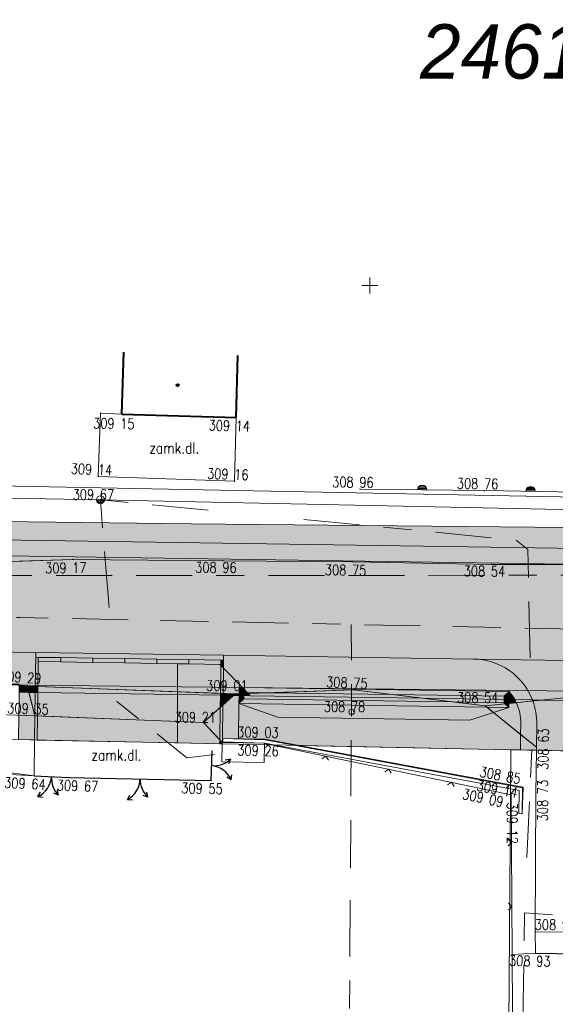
# Model space of a CAD drawing. Header units: metres. Extents: x -457078 to -456448, y -1111280 to -1111132.
# Tile 7 of 35: x -456986 to -456969, y -1111222 to -1111192. Entities that reach past the tile are written whole.
import ezdxf
from ezdxf.enums import TextEntityAlignment as Align

# ---------------------------------------------------------------- set-up
doc = ezdxf.new("R2010")
doc.units = ezdxf.units.M
doc.header["$MEASUREMENT"] = 0
for name, pattern in [('6.1622', [40, 3.5, -3, 7, -3, 3.5, 3.5, -3, 7, -3, 3.5]), ('6.2322', [40, 3.5, -3, 7, -4, 6, -3, 7, -3, 3.5]), ('6.6022', [39, 3.5, -3, 7, -6, -6, 7, -3, 3.5])]:
    doc.linetypes.add(name, pattern=pattern)
doc.layers.get('0').update_dxf_attribs({"lineweight": 13})
for name, color, linetype, lineweight in [('BUDOVY', 7, 'Continuous', 40), ('GEOD - VYSKY', 34, 'Continuous', 0), ('HRANICE', 7, 'Continuous', 13), ('Hranice parcel', 9, 'Continuous', 13), ('HRANICE_VSTUP', 4, 'Continuous', 30), ('IS_CEZ_NN_NADZ', 1, 'Continuous', 0), ('IS_CEZ_NN_PODZ', 1, '6.6022', 0), ('IS_SMVAK_KANAL_SPL_TRASA', 32, '6.2322', 0), ('IS_SMVAK_VODA_TRASA', 5, '6.1622', 0), ('KOMUNIKACE', 7, 'Continuous', 13), ('KOMUNIKACE_CHODNIK', 7, 'Continuous', 13), ('OBJEKTY_BETONOVE_KONSTRUKCE', 7, 'Continuous', 13), ('Parcelní čísla', 9, 'Continuous', 13), ('PRIP_ODHUMUSOVANI', 31, 'Continuous', 0), ('PRIP_ODSTR_DLAZBA', 51, 'Continuous', 0), ('PRIP_ODSTR_STERK_KOM', 9, 'Continuous', 0), ('PRIP_ODSTR_STERK_SJEZDY', 191, 'Continuous', 0), ('SIT', 5, 'Continuous', 13), ('SITE_ELEKTRIKA', 7, 'Continuous', 13), ('SITE_KANALIZACE', 7, 'Continuous', 13), ('SKRYTE_BODY', 7, 'Continuous', 0), ('TEREN', 7, 'Continuous', 13), ('TEXTY_KOMUNIKACE', 7, 'Continuous', 13), ('VYPNOUT HRANY', 7, 'Continuous', 13)]:
    doc.layers.add(name, color=color, linetype=linetype, lineweight=lineweight)
doc.styles.add('ROMANS', font='romans.shx')
doc.styles.add('Style-cs_Italics', font='cs_Italics.shx')

# ---------------------------------------------------------------- blocks, each defined once
blk = doc.blocks.new('SIT')
at = {"color": 0, "linetype": 'ByBlock', "lineweight": -2}
for p, q in [((-1, 0), (1, 0)), ((0, 1), (0, -1))]:
    blk.add_line(p, q, dxfattribs=at)
blk = doc.blocks.new('SAK_PRIP')
at = {"color": 0, "linetype": 'ByBlock', "lineweight": -2}
blk.add_circle((0, 0), 0.35, dxfattribs=at)
blk = doc.blocks.new('SLOUPB')
at = {"color": 0, "linetype": 'ByBlock', "lineweight": -2}
blk.add_line((-0.5, 0), (0.5, 0), dxfattribs=at)
blk.add_circle((0, 0), 0.5, dxfattribs=at)
for radius in [0.35, 0.2]:
    blk.add_arc((0, 0), radius, 180, 0, dxfattribs=at)
blk = doc.blocks.new('BUDOVA_Z')
at = {"color": 0, "linetype": 'ByBlock', "lineweight": -2}
blk.add_circle((0, 0), 0.14, dxfattribs=at)
blk.add_point((0, 0), dxfattribs=at)
blk = doc.blocks.new('PLOTDRAT')
at = {"color": 0, "linetype": 'ByBlock', "lineweight": -2}
for q in [(0.424264, 0.424264), (0.424264, -0.424264)]:
    blk.add_line((0, 0), q, dxfattribs=at)
blk = doc.blocks.new('VJEZD')
at = {"color": 0, "linetype": 'ByBlock', "lineweight": -2}
for p, q in [((1.53, 2.61), (0.89, 2.62)), ((1.53, 2.61), (1.25, 2.04)), ((-1.01, 2.25), (-0.41, 2.06)), ((-1.01, 2.25), (-0.86, 1.63))]:
    blk.add_line(p, q, dxfattribs=at)
for centre, start, end in [((3, 0), 119.4411, 180), ((-3, 0), 0, 48.5493)]:
    blk.add_arc(centre, 3, start, end, dxfattribs=at)
blk = doc.blocks.new('PLOTKOVO')
at = {"color": 0, "linetype": 'ByBlock', "lineweight": -2}
for p, q in [((0.12, -0.59), (0.12, 0.59)), ((0.24, -0.55), (0.24, 0.55)), ((0.36, -0.48), (0.36, 0.48)), ((0.48, -0.36), (0.48, 0.36))]:
    blk.add_line(p, q, dxfattribs=at)
blk.add_arc((0, 0), 0.6, 270, 90, dxfattribs=at)

msp = doc.modelspace()

# ---------------------------------------------------------------- hatches: boundary and pattern name
at = {"layer": 'PRIP_ODHUMUSOVANI', "ltscale": 0.25}
for points in [[(-456967.066, -1111208.227), (-457003.995, -1111207.677), (-457004.798, -1111206.921), (-457004.783, -1111205.904), (-457004.262, -1111205.914), (-457004.281, -1111207.15), (-456980.574, -1111207.433), (-456967.714, -1111207.563), (-456967.702, -1111206.779), (-456967.045, -1111206.789)], [(-456966.744, -1111208.713), (-456968.153, -1111208.71), (-457002.393, -1111208.201), (-457003.578, -1111208.069), (-457003.995, -1111207.677), (-456967.066, -1111208.227), (-456967.045, -1111206.789), (-456966.545, -1111206.796)], [(-456989.939, -1111208.741), (-456994.797, -1111208.74), (-457000.545, -1111208.406), (-457002.393, -1111208.201), (-456968.153, -1111208.71), (-456971.207, -1111208.705), (-456975.531, -1111208.622), (-456979.581, -1111208.589), (-456984.267, -1111208.547)], [(-456985.453, -1111213.428), (-456985.951, -1111213.411), (-456985.944, -1111212.946), (-456985.941, -1111212.696), (-456985.634, -1111212.701)], [(-456985.634, -1111212.701), (-456985.941, -1111212.696), (-456985.937, -1111212.479), (-456985.683, -1111212.504)], [(-456979.08, -1111212.798), (-456979.253, -1111212.796), (-456979.201, -1111212.749), (-456979.079, -1111212.745)], [(-456978.93, -1111212.8), (-456979.08, -1111212.798), (-456979.079, -1111212.745), (-456978.929, -1111212.74)], [(-456978.728, -1111212.804), (-456978.93, -1111212.8), (-456978.929, -1111212.74), (-456978.794, -1111212.735)], [(-456973.351, -1111212.884), (-456978.728, -1111212.804), (-456978.794, -1111212.735), (-456978.128, -1111212.712), (-456974.294, -1111212.77)], [(-456974.294, -1111212.77), (-456978.128, -1111212.712), (-456975.505, -1111212.623)], [(-456979.1, -1111214.148), (-456979.584, -1111214.14), (-456979.6, -1111214.14), (-456979.585, -1111213.095), (-456979.253, -1111212.796), (-456979.08, -1111212.798), (-456979.084, -1111213.048)], [(-456970.301, -1111214.496), (-456970.6, -1111214.49), (-456977.229, -1111214.354), (-456978.263, -1111214.161), (-456979.1, -1111214.148), (-456979.084, -1111213.048), (-456977.879, -1111213.473), (-456971.88, -1111213.563), (-456971.14, -1111213.326), (-456970.294, -1111214.009)], [(-456979.084, -1111213.048), (-456979.08, -1111212.798), (-456978.93, -1111212.8), (-456978.932, -1111212.9)], [(-456971.342, -1111213.163), (-456979.084, -1111213.048), (-456978.932, -1111212.9), (-456972.408, -1111212.998), (-456971.396, -1111213.12)], [(-456971.88, -1111213.563), (-456977.879, -1111213.473), (-456979.084, -1111213.048), (-456971.342, -1111213.163), (-456971.14, -1111213.326)], [(-456972.408, -1111212.998), (-456978.932, -1111212.9), (-456978.93, -1111212.8), (-456978.728, -1111212.804), (-456973.351, -1111212.884)], [(-456979.681, -1111214.178), (-456980.186, -1111213.637), (-456979.666, -1111213.168)], [(-456979.602, -1111214.262), (-456979.681, -1111214.178), (-456979.666, -1111213.168), (-456979.585, -1111213.095), (-456979.6, -1111214.14)], [(-456985.463, -1111214.184), (-456985.963, -1111214.174), (-456985.951, -1111213.411), (-456985.453, -1111213.428)], [(-456969.801, -1111214.507), (-456970.301, -1111214.496), (-456970.294, -1111214.009), (-456969.8, -1111214.407)]]:
    msp.add_hatch(color=256, dxfattribs=at).paths.add_polyline_path(points)
at = {"layer": 'PRIP_ODSTR_DLAZBA', "ltscale": 0.25}
for points in [[(-456985.383, -1111214.186), (-456985.463, -1111214.184), (-456985.451, -1111213.428), (-456985.371, -1111213.431)], [(-456985.463, -1111214.184), (-456985.453, -1111213.428), (-456985.451, -1111213.428)], [(-456980.995, -1111214.276), (-456985.383, -1111214.186), (-456985.371, -1111213.431), (-456980.995, -1111213.605)], [(-456979.683, -1111214.303), (-456980.995, -1111214.276), (-456980.995, -1111213.605), (-456980.186, -1111213.637), (-456979.681, -1111214.178)], [(-456979.603, -1111214.305), (-456979.683, -1111214.303), (-456979.681, -1111214.178), (-456979.602, -1111214.262)]]:
    msp.add_hatch(color=256, dxfattribs=at).paths.add_polyline_path(points)
at = {"layer": 'PRIP_ODSTR_STERK_KOM', "ltscale": 0.25, "extrusion": (0, 0, -1)}
for points in [[(456842.887, -1111210.546, 0.00193), (456850.594, -1111210.461), (456935.562, -1111209.196, 0.000003), (456935.562, -1111209.196), (456947.237, -1111209.022, 0.000003), (456947.237, -1111209.022), (456954.943, -1111208.907), (456961.534, -1111208.809), (456962.704, -1111208.858), (456965.866, -1111208.745), (456966.574, -1111208.734), (456968.153, -1111208.71), (456971.207, -1111208.705), (456975.531, -1111208.622), (456979.581, -1111208.589), (456984.267, -1111208.547), (456989.939, -1111208.741), (456994.797, -1111208.74), (456994.986, -1111211.311), (456985.422, -1111211.454), (456979.561, -1111211.541), (456971.759, -1111211.657), (456961.359, -1111211.812), (456953.33, -1111211.931), (456946.166, -1111212.038), (456943.48, -1111212.078), (456941.72, -1111212.039), (456937.685, -1111212.161), (456929.461, -1111211.995), (456922.528, -1111212.241), (456915.842, -1111212.268), (456908.177, -1111212.481), (456897.701, -1111212.697), (456896.336, -1111212.78), (456889.695, -1111212.879), (456885.163, -1111212.946), (456885.085, -1111212.948), (456873.804, -1111213.115, 0.000002), (456873.804, -1111213.115), (456868.114, -1111213.2), (456857.464, -1111213.359), (456850.638, -1111213.46, -0.006468), (456824.73, -1111213.511), (456823.212, -1111213.494), (456825.032, -1111212.424), (456828.356, -1111210.477), (456830.619, -1111208.714), (456832.607, -1111206.389), (456834.673, -1111202.845), (456834.928, -1111203.276), (456834.913, -1111203.348, 0.422533), (456839.746, -1111210.467), (456840.048, -1111210.672)], [(456985.438, -1111212.513), (456985.424, -1111211.604), (456985.422, -1111211.454), (456994.986, -1111211.311), (456995.033, -1111211.952), (456990.223, -1111212.055), (456986.327, -1111212.44), (456985.937, -1111212.446), (456985.937, -1111212.479), (456985.683, -1111212.504)], [(456970.656, -1111212.674, 0.051578), (456970.479, -1111212.926), (456969.924, -1111212.935, -0.305615), (456971.759, -1111211.657), (456979.561, -1111211.541), (456979.564, -1111211.691), (456979.567, -1111211.938), (456978.974, -1111212.55)], [(456963.016, -1111212.649, 0.246069), (456961.359, -1111211.812), (456971.759, -1111211.657, 0.305613), (456969.924, -1111212.935), (456969.641, -1111212.939), (456966.95, -1111212.661), (456963.224, -1111212.664)], [(456969.924, -1111212.935, 0.004297), (456969.912, -1111212.967), (456969.641, -1111212.939)]]:
    msp.add_hatch(color=256, dxfattribs=at).paths.add_polyline_path(points)
at = {"layer": 'PRIP_ODSTR_STERK_KOM', "ltscale": 0.25}
for points in [[(-456979.564, -1111211.691), (-456979.644, -1111211.69), (-456980.644, -1111211.675), (-456981.643, -1111211.66), (-456982.643, -1111211.645), (-456983.643, -1111211.63), (-456984.643, -1111211.615), (-456985.344, -1111211.605), (-456985.424, -1111211.604), (-456985.422, -1111211.454), (-456979.561, -1111211.541)], [(-456985.358, -1111212.516), (-456985.438, -1111212.513), (-456985.424, -1111211.604), (-456985.344, -1111211.605), (-456985.346, -1111211.74)], [(-456980.995, -1111212.681), (-456985.358, -1111212.516), (-456985.346, -1111211.74), (-456984.645, -1111211.75), (-456983.645, -1111211.765), (-456982.645, -1111211.78), (-456981.646, -1111211.795), (-456980.995, -1111211.805)], [(-456984.645, -1111211.75), (-456985.346, -1111211.74), (-456985.344, -1111211.605), (-456984.643, -1111211.615)], [(-456983.645, -1111211.765), (-456984.645, -1111211.75), (-456984.643, -1111211.615), (-456983.643, -1111211.63)], [(-456982.645, -1111211.78), (-456983.645, -1111211.765), (-456983.643, -1111211.63), (-456982.643, -1111211.645)], [(-456981.646, -1111211.795), (-456982.645, -1111211.78), (-456982.643, -1111211.645), (-456981.643, -1111211.66)], [(-456980.646, -1111211.81), (-456980.995, -1111211.805), (-456981.646, -1111211.795), (-456981.643, -1111211.66), (-456980.644, -1111211.675)], [(-456979.659, -1111212.732), (-456980.995, -1111212.681), (-456980.995, -1111211.805), (-456980.646, -1111211.81), (-456979.678, -1111211.824), (-456979.646, -1111211.857)], [(-456979.646, -1111211.825), (-456979.678, -1111211.824), (-456980.646, -1111211.81), (-456980.644, -1111211.675), (-456979.644, -1111211.69)], [(-456979.646, -1111211.857), (-456979.678, -1111211.824), (-456979.646, -1111211.825)], [(-456979.567, -1111211.938), (-456979.646, -1111211.857), (-456979.646, -1111211.825), (-456979.644, -1111211.69), (-456979.564, -1111211.691)], [(-456979.579, -1111212.735), (-456979.659, -1111212.732), (-456979.646, -1111211.857), (-456979.567, -1111211.938)], [(-456979.201, -1111212.749), (-456979.579, -1111212.735), (-456979.567, -1111211.938), (-456978.974, -1111212.55), (-456979.076, -1111212.548), (-456979.079, -1111212.745)], [(-456979.079, -1111212.745), (-456979.076, -1111212.548), (-456978.929, -1111212.701), (-456978.929, -1111212.74)], [(-456978.826, -1111212.702), (-456978.929, -1111212.701), (-456979.076, -1111212.548), (-456978.974, -1111212.55)], [(-456970.808, -1111212.821), (-456974.294, -1111212.77), (-456975.505, -1111212.623), (-456978.128, -1111212.712), (-456978.826, -1111212.702), (-456978.974, -1111212.55), (-456970.656, -1111212.674)], [(-456978.929, -1111212.74), (-456978.929, -1111212.701), (-456978.826, -1111212.702), (-456978.794, -1111212.735)], [(-456978.794, -1111212.735), (-456978.826, -1111212.702), (-456978.128, -1111212.712)], [(-456970.66, -1111212.924), (-456970.81, -1111212.921), (-456970.808, -1111212.821), (-456970.656, -1111212.674)], [(-456970.479, -1111212.926, 0.051578), (-456970.656, -1111212.674), (-456970.66, -1111212.924)], [(-456970.81, -1111212.921), (-456973.351, -1111212.884), (-456974.294, -1111212.77), (-456970.808, -1111212.821)], [(-456970.811, -1111213.021), (-456972.408, -1111212.998), (-456973.351, -1111212.884), (-456970.81, -1111212.921)], [(-456971.396, -1111213.12), (-456972.408, -1111212.998), (-456970.811, -1111213.021), (-456970.777, -1111213.056)], [(-456970.777, -1111213.056), (-456970.811, -1111213.021), (-456970.81, -1111212.921), (-456970.66, -1111212.924), (-456970.661, -1111213.044)], [(-456970.43, -1111213.02, 0.017609), (-456970.479, -1111212.926), (-456970.66, -1111212.924), (-456970.661, -1111213.044)], [(-456969.912, -1111212.967, 0.004297), (-456969.924, -1111212.935), (-456970.479, -1111212.926, -0.017609), (-456970.43, -1111213.02)]]:
    msp.add_hatch(color=256, dxfattribs=at).paths.add_polyline_path(points)
at = {"layer": 'PRIP_ODSTR_STERK_SJEZDY', "ltscale": 0.25}
for points in [[(-456985.441, -1111212.704), (-456985.634, -1111212.701), (-456985.683, -1111212.504), (-456985.438, -1111212.513)], [(-456985.451, -1111213.428), (-456985.453, -1111213.428), (-456985.634, -1111212.701), (-456985.441, -1111212.704)], [(-456985.371, -1111213.431), (-456985.451, -1111213.428), (-456985.441, -1111212.704), (-456985.361, -1111212.705)], [(-456985.361, -1111212.705), (-456985.441, -1111212.704), (-456985.438, -1111212.513), (-456985.358, -1111212.516)], [(-456980.995, -1111213.605), (-456985.371, -1111213.431), (-456985.361, -1111212.705), (-456980.995, -1111212.77)], [(-456980.995, -1111212.77), (-456985.361, -1111212.705), (-456985.358, -1111212.516), (-456980.995, -1111212.681)], [(-456979.66, -1111212.79), (-456980.995, -1111212.77), (-456980.995, -1111212.681), (-456979.659, -1111212.732)], [(-456979.58, -1111212.791), (-456979.66, -1111212.79), (-456979.659, -1111212.732), (-456979.579, -1111212.735)], [(-456979.253, -1111212.796), (-456979.58, -1111212.791), (-456979.579, -1111212.735), (-456979.201, -1111212.749)], [(-456963.533, -1111213.03), (-456969.641, -1111212.939), (-456966.95, -1111212.661), (-456963.224, -1111212.664)], [(-456980.186, -1111213.637), (-456980.995, -1111213.605), (-456980.995, -1111212.77), (-456979.66, -1111212.79), (-456979.666, -1111213.168)], [(-456979.666, -1111213.168), (-456979.66, -1111212.79), (-456979.58, -1111212.791), (-456979.585, -1111213.095)], [(-456979.585, -1111213.095), (-456979.58, -1111212.791), (-456979.253, -1111212.796)], [(-456970.663, -1111213.174), (-456971.342, -1111213.163), (-456971.396, -1111213.12), (-456970.777, -1111213.056)], [(-456970.289, -1111213.679, 0.11378), (-456970.43, -1111213.02), (-456970.661, -1111213.044), (-456970.663, -1111213.174), (-456971.14, -1111213.326), (-456970.294, -1111214.009)], [(-456970.663, -1111213.174), (-456970.777, -1111213.056), (-456970.661, -1111213.044)], [(-456969.789, -1111213.687, 0.09206), (-456969.912, -1111212.967), (-456970.43, -1111213.02, -0.11378), (-456970.289, -1111213.679), (-456970.294, -1111214.009), (-456969.8, -1111214.407)], [(-456971.14, -1111213.326), (-456971.342, -1111213.163), (-456970.663, -1111213.174)]]:
    msp.add_hatch(color=256, dxfattribs=at).paths.add_polyline_path(points)
at = {"layer": 'PRIP_ODSTR_STERK_SJEZDY', "ltscale": 0.25, "extrusion": (0, 0, -1)}
msp.add_hatch(color=256, dxfattribs=at).paths.add_polyline_path([(456969.912, -1111212.967, 0.09206), (456969.789, -1111213.687), (456969.8, -1111214.407), (456969.801, -1111214.507), (456964.6, -1111214.62), (456963.401, -1111214.645), (456964.272, -1111213.905), (456963.533, -1111213.03), (456969.641, -1111212.939)])

# ---------------------------------------------------------------- linework, layer by layer
at = {"layer": 'BUDOVY', "ltscale": 0.25}
for p, q in [((-456982.734, -1111204.012), (-456982.675, -1111202.074)), ((-456979.174, -1111204.121), (-456979.115, -1111202.183)), ((-456982.734, -1111204.012), (-456979.174, -1111204.121))]:
    msp.add_line(p, q, dxfattribs=at)
at = {"layer": 'HRANICE', "ltscale": 0.25}
for p, q in [((-456975.31, -1111206.354), (-456971.422, -1111206.401)), ((-456971.422, -1111206.401), (-456966.544, -1111206.475)), ((-456978.286, -1111214.288), (-456978.229, -1111214.303)), ((-456978.229, -1111214.303), (-456970.591, -1111215.895)), ((-456990.719, -1111215.054), (-456985.477, -1111215.299)), ((-456970.591, -1111215.895), (-456970.56, -1111220.879)), ((-456970.56, -1111220.879), (-456969.83, -1111220.839)), ((-456970.56, -1111220.879), (-456970.552, -1111222.683))]:
    msp.add_line(p, q, dxfattribs=at)
at = {"layer": 'Hranice parcel', "ltscale": 0.25}
for p, q in [((-456995.18, -1111206.09), (-456945.18, -1111207.05)), ((-457075.5, -1111211.468), (-456837.84, -1111214.13)), ((-457005.61, -1111213.77), (-456970.6, -1111214.49)), ((-456970.99, -1111266.38), (-456970.6, -1111214.49)), ((-456970.6, -1111214.49), (-456964.6, -1111214.62))]:
    msp.add_line(p, q, dxfattribs=at)
at = {"layer": 'HRANICE_VSTUP', "ltscale": 0.25}
for p, q in [((-456979.947, -1111215.445), (-456979.922, -1111214.525)), ((-456985.477, -1111215.299), (-456984.389, -1111215.353)), ((-456984.389, -1111215.353), (-456979.947, -1111215.445)), ((-456969.83, -1111220.839), (-456966.756, -1111220.896))]:
    msp.add_line(p, q, dxfattribs=at)
at = {"layer": 'IS_CEZ_NN_NADZ', "ltscale": 0.25}
for points in [[(-456983.405, -1111206.686), (-457019.851, -1111206.021)], [(-456947.682, -1111207.441), (-456983.405, -1111206.686)]]:
    msp.add_lwpolyline(points, dxfattribs=at)
at = {"layer": 'IS_CEZ_NN_PODZ', "ltscale": 0.25}
for points in [[(-456983.405, -1111206.686), (-456982.9, -1111212.97), (-456980.71, -1111214.74), (-456979.13, -1111214.56)], [(-456983.405, -1111206.686), (-456970.437, -1111207.945), (-456970.064, -1111208.241), (-456969.943, -1111214.486), (-456970.173, -1111219.58)], [(-456970.173, -1111219.58), (-456970.331, -1111230.658), (-456970.552, -1111248.191), (-456970.698, -1111260.65), (-456970.593, -1111261.382)], [(-456970.173, -1111219.58), (-456965.167, -1111219.934), (-456964.458, -1111219.954)]]:
    msp.add_lwpolyline(points, dxfattribs=at)
at = {"layer": 'IS_SMVAK_KANAL_SPL_TRASA', "ltscale": 0.25}
for p, q in [((-457036.01, -1111209.02), (-456985.91, -1111210.36)), ((-456985.91, -1111210.36), (-456936.28, -1111211.41)), ((-456975.57, -1111213.32), (-456975.579, -1111210.579))]:
    msp.add_line(p, q, dxfattribs=at)
msp.add_lwpolyline([(-456980.937, -1111231.629), (-456975.697, -1111231.69), (-456975.57, -1111213.32)], dxfattribs=at)
at = {"layer": 'IS_SMVAK_VODA_TRASA', "ltscale": 0.25}
msp.add_lwpolyline([(-456950.664, -1111209.056), (-456951.54, -1111209.03), (-456994.26, -1111209.06), (-457021.48, -1111207.69), (-457051.51, -1111207.08), (-457075.5, -1111206.603)], dxfattribs=at)
at = {"layer": 'KOMUNIKACE', "ltscale": 0.25}
for p, q in [((-456969.816, -1111215.855), (-456969.801, -1111214.507)), ((-456969.801, -1111214.507), (-456969.8, -1111214.407)), ((-456969.816, -1111215.855), (-456969.839, -1111220.173)), ((-456969.839, -1111220.173), (-456966.478, -1111220.193))]:
    msp.add_line(p, q, dxfattribs=at)
at = {"layer": 'KOMUNIKACE_CHODNIK', "ltscale": 0.25}
for p, q in [((-456983.4, -1111203.98), (-456983.478, -1111205.958)), ((-456983.4, -1111203.98), (-456982.734, -1111204.012)), ((-456979.219, -1111206.109), (-456979.174, -1111204.121)), ((-456983.478, -1111205.958), (-456979.219, -1111206.109)), ((-456985.463, -1111214.184), (-456985.453, -1111213.428)), ((-456985.477, -1111215.299), (-456985.463, -1111214.184)), ((-456969.839, -1111220.173), (-456969.83, -1111220.839))]:
    msp.add_line(p, q, dxfattribs=at)
at = {"layer": 'OBJEKTY_BETONOVE_KONSTRUKCE', "ltscale": 0.25}
for p, q in [((-456979.603, -1111214.305), (-456979.602, -1111214.262)), ((-456979.602, -1111214.262), (-456978.286, -1111214.288)), ((-456979.584, -1111214.14), (-456979.587, -1111214.24)), ((-456979.587, -1111214.24), (-456978.279, -1111214.28)), ((-456979.584, -1111214.14), (-456978.268, -1111214.18)), ((-456978.279, -1111214.28), (-456970.334, -1111215.765)), ((-456978.268, -1111214.18), (-456970.232, -1111215.682)), ((-456979.614, -1111214.862), (-456979.603, -1111214.305)), ((-456978.286, -1111214.288), (-456978.298, -1111214.888)), ((-456979.614, -1111214.862), (-456978.298, -1111214.888)), ((-456970.334, -1111215.765), (-456970.348, -1111216.485)), ((-456970.232, -1111215.682), (-456970.248, -1111216.487)), ((-456970.348, -1111216.485), (-456970.248, -1111216.487))]:
    msp.add_line(p, q, dxfattribs=at)
at = {"layer": 'PRIP_ODHUMUSOVANI', "ltscale": 0.25, "flags": 128}
for points in [[(-457003.995, -1111207.677), (-456967.066, -1111208.227), (-456967.045, -1111206.789), (-456967.702, -1111206.779), (-456967.714, -1111207.563), (-456980.574, -1111207.433), (-457004.281, -1111207.15), (-457004.262, -1111205.914), (-457004.783, -1111205.904), (-457004.798, -1111206.921)], [(-457002.393, -1111208.201), (-456968.153, -1111208.71), (-456966.744, -1111208.713), (-456966.545, -1111206.796), (-456967.045, -1111206.789), (-456967.066, -1111208.227), (-457003.995, -1111207.677), (-457003.578, -1111208.069)], [(-456971.207, -1111208.705), (-456968.153, -1111208.71), (-457002.393, -1111208.201), (-457000.545, -1111208.406), (-456994.797, -1111208.74), (-456989.939, -1111208.741), (-456984.267, -1111208.547), (-456979.581, -1111208.589), (-456975.531, -1111208.622)], [(-456985.453, -1111213.428), (-456985.634, -1111212.701), (-456985.941, -1111212.696), (-456985.944, -1111212.946), (-456985.951, -1111213.411)], [(-456985.941, -1111212.696), (-456985.634, -1111212.701), (-456985.683, -1111212.504), (-456985.937, -1111212.479)], [(-456979.201, -1111212.749), (-456979.253, -1111212.796), (-456979.08, -1111212.798), (-456979.079, -1111212.745)], [(-456979.079, -1111212.745), (-456979.08, -1111212.798), (-456978.93, -1111212.8), (-456978.929, -1111212.74)], [(-456978.93, -1111212.8), (-456978.728, -1111212.804), (-456978.794, -1111212.735), (-456978.929, -1111212.74)], [(-456974.294, -1111212.77), (-456978.128, -1111212.712), (-456978.794, -1111212.735), (-456978.728, -1111212.804), (-456973.351, -1111212.884)], [(-456974.294, -1111212.77), (-456975.505, -1111212.623), (-456978.128, -1111212.712)], [(-456979.585, -1111213.095), (-456979.6, -1111214.14), (-456979.584, -1111214.14), (-456979.1, -1111214.148), (-456979.084, -1111213.048), (-456979.08, -1111212.798), (-456979.253, -1111212.796)], [(-456978.263, -1111214.161), (-456977.229, -1111214.354), (-456970.6, -1111214.49), (-456970.301, -1111214.496), (-456970.294, -1111214.009), (-456971.14, -1111213.326), (-456971.88, -1111213.563), (-456977.879, -1111213.473), (-456979.084, -1111213.048), (-456979.1, -1111214.148)], [(-456979.08, -1111212.798), (-456979.084, -1111213.048), (-456978.932, -1111212.9), (-456978.93, -1111212.8)], [(-456978.932, -1111212.9), (-456979.084, -1111213.048), (-456971.342, -1111213.163), (-456971.396, -1111213.12), (-456972.408, -1111212.998)], [(-456979.084, -1111213.048), (-456977.879, -1111213.473), (-456971.88, -1111213.563), (-456971.14, -1111213.326), (-456971.342, -1111213.163)], [(-456978.728, -1111212.804), (-456978.93, -1111212.8), (-456978.932, -1111212.9), (-456972.408, -1111212.998), (-456973.351, -1111212.884)], [(-456979.666, -1111213.168), (-456980.186, -1111213.637), (-456979.681, -1111214.178)], [(-456979.602, -1111214.262), (-456979.6, -1111214.14), (-456979.585, -1111213.095), (-456979.666, -1111213.168), (-456979.681, -1111214.178)], [(-456985.963, -1111214.174), (-456985.463, -1111214.184), (-456985.453, -1111213.428), (-456985.951, -1111213.411)], [(-456970.301, -1111214.496), (-456969.801, -1111214.507), (-456969.8, -1111214.407), (-456970.294, -1111214.009)]]:
    msp.add_lwpolyline(points, close=True, dxfattribs=at)
at = {"layer": 'PRIP_ODSTR_DLAZBA', "ltscale": 0.25, "flags": 128}
for points in [[(-456985.451, -1111213.428), (-456985.463, -1111214.184), (-456985.383, -1111214.186), (-456985.371, -1111213.431)], [(-456985.463, -1111214.184), (-456985.451, -1111213.428), (-456985.453, -1111213.428)], [(-456985.371, -1111213.431), (-456985.383, -1111214.186), (-456980.995, -1111214.276), (-456980.995, -1111213.605)], [(-456980.186, -1111213.637), (-456980.995, -1111213.605), (-456980.995, -1111214.276), (-456979.683, -1111214.303), (-456979.681, -1111214.178)], [(-456979.603, -1111214.305), (-456979.602, -1111214.262), (-456979.681, -1111214.178), (-456979.683, -1111214.303)]]:
    msp.add_lwpolyline(points, close=True, dxfattribs=at)
at = {"layer": 'PRIP_ODSTR_STERK_KOM', "ltscale": 0.25, "flags": 128}
msp.add_lwpolyline([(-456947.237, -1111209.022), (-456954.943, -1111208.907), (-456961.534, -1111208.809), (-456962.704, -1111208.858), (-456965.866, -1111208.745), (-456966.574, -1111208.734), (-456968.153, -1111208.71), (-456971.207, -1111208.705), (-456975.531, -1111208.622), (-456979.581, -1111208.589), (-456984.267, -1111208.547), (-456989.939, -1111208.741), (-456994.797, -1111208.74), (-456994.986, -1111211.311), (-456985.422, -1111211.454), (-456979.561, -1111211.541), (-456971.759, -1111211.657), (-456961.359, -1111211.812), (-456953.33, -1111211.931), (-456946.166, -1111212.038)], dxfattribs=at)
for points in [[(-456995.033, -1111211.952), (-456990.223, -1111212.055), (-456986.327, -1111212.44), (-456985.937, -1111212.446), (-456985.937, -1111212.479), (-456985.683, -1111212.504), (-456985.438, -1111212.513), (-456985.424, -1111211.604), (-456985.422, -1111211.454), (-456994.986, -1111211.311)], [(-456979.564, -1111211.691), (-456979.561, -1111211.541), (-456985.422, -1111211.454), (-456985.424, -1111211.604), (-456985.344, -1111211.605), (-456984.643, -1111211.615), (-456983.643, -1111211.63), (-456982.643, -1111211.645), (-456981.643, -1111211.66), (-456980.644, -1111211.675), (-456979.644, -1111211.69)], [(-456985.358, -1111212.516), (-456985.346, -1111211.74), (-456985.344, -1111211.605), (-456985.424, -1111211.604), (-456985.438, -1111212.513)], [(-456980.995, -1111212.681), (-456980.995, -1111211.805), (-456981.646, -1111211.795), (-456982.645, -1111211.78), (-456983.645, -1111211.765), (-456984.645, -1111211.75), (-456985.346, -1111211.74), (-456985.358, -1111212.516)], [(-456984.643, -1111211.615), (-456985.344, -1111211.605), (-456985.346, -1111211.74), (-456984.645, -1111211.75)], [(-456983.645, -1111211.765), (-456983.643, -1111211.63), (-456984.643, -1111211.615), (-456984.645, -1111211.75)], [(-456982.645, -1111211.78), (-456982.643, -1111211.645), (-456983.643, -1111211.63), (-456983.645, -1111211.765)], [(-456981.646, -1111211.795), (-456981.643, -1111211.66), (-456982.643, -1111211.645), (-456982.645, -1111211.78)], [(-456980.646, -1111211.81), (-456980.644, -1111211.675), (-456981.643, -1111211.66), (-456981.646, -1111211.795), (-456980.995, -1111211.805)], [(-456979.659, -1111212.732), (-456979.646, -1111211.857), (-456979.678, -1111211.824), (-456980.646, -1111211.81), (-456980.995, -1111211.805), (-456980.995, -1111212.681)], [(-456979.646, -1111211.825), (-456979.644, -1111211.69), (-456980.644, -1111211.675), (-456980.646, -1111211.81), (-456979.678, -1111211.824)], [(-456979.646, -1111211.825), (-456979.678, -1111211.824), (-456979.646, -1111211.857)], [(-456979.567, -1111211.938), (-456979.564, -1111211.691), (-456979.644, -1111211.69), (-456979.646, -1111211.825), (-456979.646, -1111211.857)], [(-456979.579, -1111212.735), (-456979.567, -1111211.938), (-456979.646, -1111211.857), (-456979.659, -1111212.732)], [(-456979.201, -1111212.749), (-456979.079, -1111212.745), (-456979.076, -1111212.548), (-456978.974, -1111212.55), (-456979.567, -1111211.938), (-456979.579, -1111212.735)], [(-456978.929, -1111212.74), (-456978.929, -1111212.701), (-456979.076, -1111212.548), (-456979.079, -1111212.745)], [(-456978.974, -1111212.55), (-456979.076, -1111212.548), (-456978.929, -1111212.701), (-456978.826, -1111212.702)], [(-456975.505, -1111212.623), (-456974.294, -1111212.77), (-456970.808, -1111212.821), (-456970.656, -1111212.674), (-456978.974, -1111212.55), (-456978.826, -1111212.702), (-456978.128, -1111212.712)], [(-456978.794, -1111212.735), (-456978.826, -1111212.702), (-456978.929, -1111212.701), (-456978.929, -1111212.74)], [(-456978.128, -1111212.712), (-456978.826, -1111212.702), (-456978.794, -1111212.735)], [(-456970.66, -1111212.924), (-456970.656, -1111212.674), (-456970.808, -1111212.821), (-456970.81, -1111212.921)], [(-456973.351, -1111212.884), (-456970.81, -1111212.921), (-456970.808, -1111212.821), (-456974.294, -1111212.77)], [(-456972.408, -1111212.998), (-456970.811, -1111213.021), (-456970.81, -1111212.921), (-456973.351, -1111212.884)], [(-456971.396, -1111213.12), (-456970.777, -1111213.056), (-456970.811, -1111213.021), (-456972.408, -1111212.998)], [(-456970.661, -1111213.044), (-456970.66, -1111212.924), (-456970.81, -1111212.921), (-456970.811, -1111213.021), (-456970.777, -1111213.056)]]:
    msp.add_lwpolyline(points, close=True, dxfattribs=at)
for points in [[(-456970.656, -1111212.674, -0.051578), (-456970.479, -1111212.926), (-456969.924, -1111212.935, 0.305615), (-456971.759, -1111211.657), (-456979.561, -1111211.541), (-456979.564, -1111211.691), (-456979.567, -1111211.938), (-456978.974, -1111212.55)], [(-456963.016, -1111212.649, -0.246069), (-456961.359, -1111211.812), (-456971.759, -1111211.657, -0.305613), (-456969.924, -1111212.935), (-456969.641, -1111212.939), (-456966.95, -1111212.661), (-456963.224, -1111212.664)], [(-456970.479, -1111212.926, 0.051578), (-456970.656, -1111212.674), (-456970.66, -1111212.924)], [(-456970.43, -1111213.02, 0.017609), (-456970.479, -1111212.926), (-456970.66, -1111212.924), (-456970.661, -1111213.044)], [(-456969.912, -1111212.967, 0.004297), (-456969.924, -1111212.935), (-456970.479, -1111212.926, -0.017609), (-456970.43, -1111213.02)], [(-456969.924, -1111212.935, -0.004297), (-456969.912, -1111212.967), (-456969.641, -1111212.939)]]:
    msp.add_lwpolyline(points, format="xyb", close=True, dxfattribs=at)
at = {"layer": 'PRIP_ODSTR_STERK_SJEZDY', "ltscale": 0.25, "flags": 128}
for points in [[(-456985.441, -1111212.704), (-456985.438, -1111212.513), (-456985.683, -1111212.504), (-456985.634, -1111212.701)], [(-456985.453, -1111213.428), (-456985.451, -1111213.428), (-456985.441, -1111212.704), (-456985.634, -1111212.701)], [(-456985.371, -1111213.431), (-456985.361, -1111212.705), (-456985.441, -1111212.704), (-456985.451, -1111213.428)], [(-456985.361, -1111212.705), (-456985.358, -1111212.516), (-456985.438, -1111212.513), (-456985.441, -1111212.704)], [(-456980.995, -1111213.605), (-456980.995, -1111212.77), (-456985.361, -1111212.705), (-456985.371, -1111213.431)], [(-456980.995, -1111212.77), (-456980.995, -1111212.681), (-456985.358, -1111212.516), (-456985.361, -1111212.705)], [(-456980.995, -1111212.77), (-456979.66, -1111212.79), (-456979.659, -1111212.732), (-456980.995, -1111212.681)], [(-456979.659, -1111212.732), (-456979.66, -1111212.79), (-456979.58, -1111212.791), (-456979.579, -1111212.735)], [(-456979.201, -1111212.749), (-456979.579, -1111212.735), (-456979.58, -1111212.791), (-456979.253, -1111212.796)], [(-456963.224, -1111212.664), (-456966.95, -1111212.661), (-456969.641, -1111212.939), (-456963.533, -1111213.03)], [(-456980.186, -1111213.637), (-456979.666, -1111213.168), (-456979.66, -1111212.79), (-456980.995, -1111212.77), (-456980.995, -1111213.605)], [(-456979.585, -1111213.095), (-456979.58, -1111212.791), (-456979.66, -1111212.79), (-456979.666, -1111213.168)], [(-456979.253, -1111212.796), (-456979.58, -1111212.791), (-456979.585, -1111213.095)], [(-456971.342, -1111213.163), (-456970.663, -1111213.174), (-456970.777, -1111213.056), (-456971.396, -1111213.12)], [(-456970.777, -1111213.056), (-456970.663, -1111213.174), (-456970.661, -1111213.044)], [(-456971.14, -1111213.326), (-456970.663, -1111213.174), (-456971.342, -1111213.163)]]:
    msp.add_lwpolyline(points, close=True, dxfattribs=at)
for points in [[(-456970.289, -1111213.679, 0.11378), (-456970.43, -1111213.02), (-456970.661, -1111213.044), (-456970.663, -1111213.174), (-456971.14, -1111213.326), (-456970.294, -1111214.009)], [(-456969.789, -1111213.687, 0.09206), (-456969.912, -1111212.967), (-456970.43, -1111213.02, -0.11378), (-456970.289, -1111213.679), (-456970.294, -1111214.009), (-456969.8, -1111214.407)], [(-456969.912, -1111212.967, -0.09206), (-456969.789, -1111213.687), (-456969.8, -1111214.407), (-456969.801, -1111214.507), (-456964.6, -1111214.62), (-456963.401, -1111214.645), (-456964.272, -1111213.905), (-456963.533, -1111213.03), (-456969.641, -1111212.939)]]:
    msp.add_lwpolyline(points, format="xyb", close=True, dxfattribs=at)
at = {"layer": 'SKRYTE_BODY', "ltscale": 0.25}
for p in [(-456983.4, -1111203.98), (-456983.4, -1111203.98), (-456982.734, -1111204.012), (-456982.734, -1111204.012), (-456979.174, -1111204.121), (-456979.174, -1111204.121), (-456983.478, -1111205.958), (-456979.219, -1111206.109), (-456979.219, -1111206.109), (-456975.31, -1111206.354), (-456971.422, -1111206.401), (-456983.405, -1111206.686), (-456983.405, -1111206.686), (-456984.267, -1111208.547), (-456979.581, -1111208.589), (-456975.531, -1111208.622), (-456971.207, -1111208.705), (-456985.683, -1111212.504), (-456985.683, -1111212.504), (-456979.201, -1111212.749), (-456979.201, -1111212.749), (-456975.505, -1111212.623), (-456971.396, -1111213.12), (-456971.396, -1111213.12), (-456985.453, -1111213.428), (-456985.453, -1111213.428), (-456985.453, -1111213.428), (-456985.453, -1111213.428), (-456980.186, -1111213.637), (-456980.186, -1111213.637), (-456980.186, -1111213.637), (-456979.602, -1111214.262), (-456979.602, -1111214.262), (-456979.584, -1111214.14), (-456979.584, -1111214.14), (-456978.268, -1111214.18), (-456978.268, -1111214.18), (-456978.263, -1111214.161), (-456978.263, -1111214.161), (-456979.922, -1111214.525), (-456978.286, -1111214.288), (-456978.286, -1111214.288), (-456978.229, -1111214.303), (-456978.229, -1111214.303), (-456969.8, -1111214.407), (-456969.8, -1111214.407), (-456985.477, -1111215.299), (-456985.477, -1111215.299), (-456985.477, -1111215.299), (-456984.389, -1111215.353), (-456979.947, -1111215.445), (-456970.232, -1111215.682), (-456970.216, -1111215.661), (-456970.216, -1111215.661), (-456970.591, -1111215.895), (-456970.591, -1111215.895), (-456969.816, -1111215.855), (-456969.816, -1111215.855), (-456970.248, -1111216.487), (-456970.248, -1111216.487), (-456969.839, -1111220.173), (-456969.839, -1111220.173), (-456970.56, -1111220.879), (-456969.83, -1111220.839), (-456969.83, -1111220.839)]:
    msp.add_point(p, dxfattribs=at)
at = {"layer": 'TEREN', "ltscale": 0.25}
for p, q in [((-456979.584, -1111214.14), (-456978.263, -1111214.161)), ((-456978.263, -1111214.161), (-456970.216, -1111215.661)), ((-456990.71, -1111214.633), (-456985.477, -1111215.299)), ((-456970.248, -1111216.487), (-456970.216, -1111215.661))]:
    msp.add_line(p, q, dxfattribs=at)
at = {"layer": 'VYPNOUT HRANY', "ltscale": 0.25}
for p, q in [((-456989.939, -1111208.741), (-456984.267, -1111208.547)), ((-456984.267, -1111208.547), (-456979.581, -1111208.589)), ((-456979.581, -1111208.589), (-456975.531, -1111208.622)), ((-456975.531, -1111208.622), (-456971.207, -1111208.705)), ((-456971.207, -1111208.705), (-456966.744, -1111208.713)), ((-456990.223, -1111212.055), (-456985.683, -1111212.504)), ((-456985.683, -1111212.504), (-456979.201, -1111212.749)), ((-456985.683, -1111212.504), (-456985.453, -1111213.428)), ((-456980.186, -1111213.637), (-456979.201, -1111212.749)), ((-456979.201, -1111212.749), (-456975.505, -1111212.623)), ((-456975.505, -1111212.623), (-456971.396, -1111213.12)), ((-456971.396, -1111213.12), (-456966.95, -1111212.661)), ((-456990.394, -1111213.263), (-456985.453, -1111213.428)), ((-456971.396, -1111213.12), (-456969.8, -1111214.407)), ((-456985.453, -1111213.428), (-456980.186, -1111213.637)), ((-456980.186, -1111213.637), (-456979.602, -1111214.262))]:
    msp.add_line(p, q, dxfattribs=at)

# ---------------------------------------------------------------- block references
at = {"layer": 'BUDOVY', "ltscale": 0.25, "xscale": 0.25, "yscale": 0.25, "zscale": 0.25}
msp.add_blockref('BUDOVA_Z', (-456980.991, -1111203.109), dxfattribs=at)
at = {"layer": 'HRANICE', "ltscale": 0.25, "xscale": 0.25, "yscale": 0.25, "zscale": 0.25}
for name, p, rotation in [('PLOTKOVO', (-456973.366, -1111206.377), 89.30741500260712), ('PLOTKOVO', (-456969.983, -1111206.423), 89.13088099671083), ('PLOTDRAT', (-456976.368, -1111214.691), 258.2263191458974), ('PLOTDRAT', (-456974.41, -1111215.099), 258.2263191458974), ('PLOTDRAT', (-456972.452, -1111215.507), 258.2263191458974), ('PLOTDRAT', (-456970.582, -1111217.387), 180.3563696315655), ('PLOTDRAT', (-456970.569, -1111219.387), 180.3563696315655)]:
    msp.add_blockref(name, p, dxfattribs=dict(at, rotation=rotation))
at = {"layer": 'HRANICE_VSTUP', "ltscale": 0.25, "xscale": 0.25, "yscale": 0.25, "zscale": 0.25}
for p, rotation in [((-456979.934, -1111214.985), 264.3872027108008), ((-456984.933, -1111215.326), 176.4441169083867), ((-456982.168, -1111215.399), 179.0880333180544)]:
    msp.add_blockref('VJEZD', p, dxfattribs=dict(at, rotation=rotation))
at = {"layer": 'SIT', "ltscale": 0.25, "xscale": 0.25, "yscale": 0.25, "zscale": 0.25}
msp.add_blockref('SIT', (-456975, -1111200), dxfattribs=at)
at = {"layer": 'SITE_ELEKTRIKA', "ltscale": 0.25, "xscale": 0.25, "yscale": 0.25, "zscale": 0.25}
msp.add_blockref('SLOUPB', (-456983.405, -1111206.686), dxfattribs=at)
msp.add_blockref('SLOUPB', (-456983.405, -1111206.686), dxfattribs=at)
at = {"layer": 'SITE_KANALIZACE', "ltscale": 0.25, "xscale": 0.25, "yscale": 0.25, "zscale": 0.25}
msp.add_blockref('SAK_PRIP', (-456975.568, -1111213.31), dxfattribs=at)

# ---------------------------------------------------------------- texts
at = {"layer": 'GEOD - VYSKY', "style": 'ROMANS', "width": 0.8}
for s, rotation, p in [('309 15 ', 358.9081, (-456982.899, -1111204.471)), ('309 14 ', 358.2463, (-456979.296, -1111204.542)), ('309 14 ', 357.9695, (-456983.6, -1111205.904)), ('309 16 ', 357.9695, (-456979.347, -1111206.054)), ('308 96 ', 359.3074, (-456975.439, -1111206.302)), ('308 76 ', 359.2191, (-456971.551, -1111206.349)), ('309 17 ', 0.7227, (-456984.392, -1111208.974)), ('308 96 ', 359.5098, (-456979.714, -1111208.963)), ('308 75 ', 359.2167, (-456975.667, -1111209.045)), ('308 54 ', 359.3988, (-456971.335, -1111209.079)), ('309 29 ', 356.0937, (-456985.812, -1111212.395)), ('309 01 ', 359.894, (-456979.368, -1111212.649)), ('308 75 ', 357.5279, (-456975.633, -1111212.567)), ('309 35 ', 358.0874, (-456985.581, -1111213.374)), ('309 03 ', 359.0892, (-456978.402, -1111214.108)), ('308 63 ', 89.3669, (-456969.423, -1111214.38)), ('309 26 ', 358.8682, (-456978.401, -1111214.682)), ('308 85 ', 349.441, (-456970.873, -1111215.463)), ('309 64 ', 357.1586, (-456985.679, -1111215.713)), ('309 67 ', 357.9861, (-456984.035, -1111215.781)), ('309 14 ', 349.4131, (-456970.965, -1111215.895)), ('308 73 ', 89.6948, (-456969.442, -1111215.987)), ('309 55 ', 358.8135, (-456980.149, -1111215.863)), ('309 09 ', 348.2263, (-456971.415, -1111216.172)), ('309 12 ', 270.3564, (-456970.717, -1111216.874)), ('308 91 ', 359.6591, (-456969.118, -1111220.114)), ('308 93 ', 358.9377, (-456969.921, -1111221.248))]:
    msp.add_text(s, height=0.325, rotation=rotation, dxfattribs=at).set_placement(p, align=Align.CENTER)
for s, p in [('309 67 ', (-456983.535, -1111206.686)), ('308 54 ', (-456971.542, -1111213.023)), ('308 78 ', (-456975.698, -1111213.31)), ('309 21 ', (-456980.353, -1111213.637))]:
    msp.add_text(s, height=0.325, dxfattribs=at).set_placement(p, align=Align.CENTER)
at = {"layer": 'Parcelní čísla', "style": 'Style-cs_Italics'}
msp.add_text('2461/18', height=1.7, dxfattribs=at).set_placement((-456973.43, -1111193.54))
at = {"layer": 'TEXTY_KOMUNIKACE', "style": 'ROMANS', "width": 0.8}
for p in [(-456981.1, -1111205.243), (-456982.905, -1111214.827)]:
    msp.add_text('zamk.dl.', height=0.35, dxfattribs=at).set_placement(p, align=Align.CENTER)

doc.saveas('drawing.dxf')
